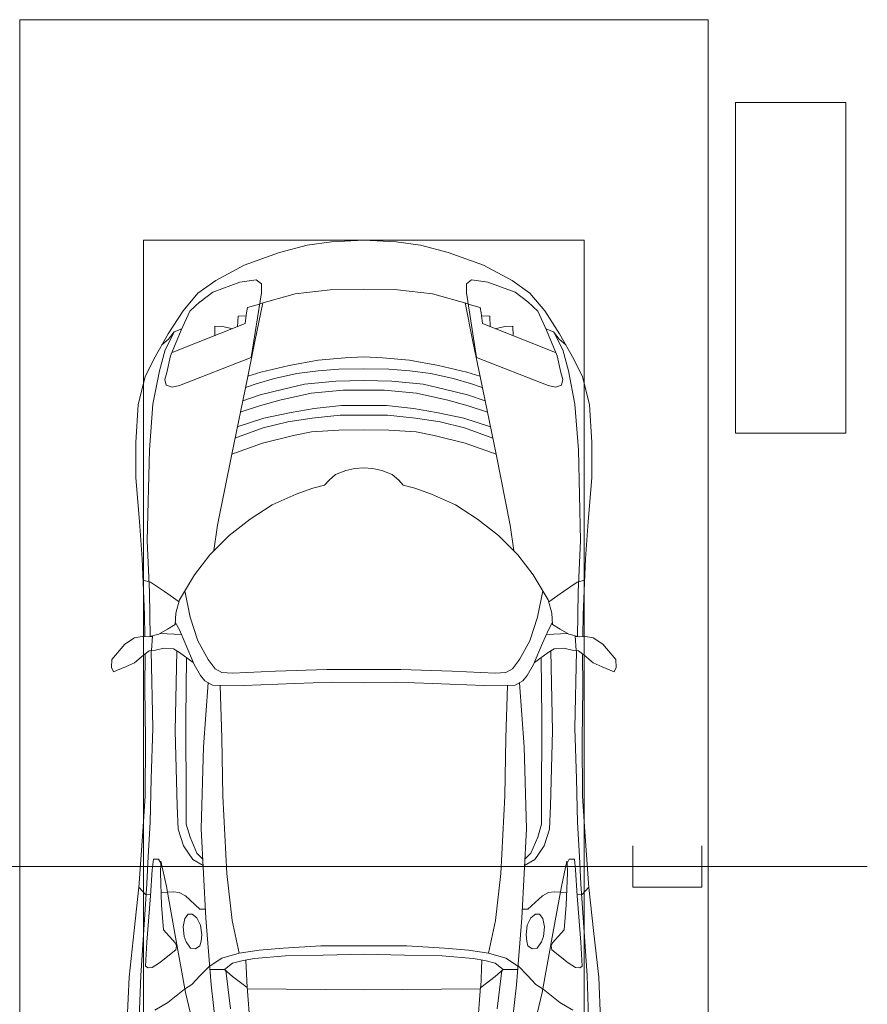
# Model space of a CAD drawing. Header units: millimetres. Extents: x -32229 to 291619, y -13689 to 125138.
# Tile 123 of 256: x 32435 to 35514, y 66077 to 69650. Entities that reach past the tile are written whole.
import ezdxf

# ---------------------------------------------------------------- set-up
doc = ezdxf.new("R2010")
doc.units = ezdxf.units.MM
doc.layers.add('A-DETL-____-OTLN', color=7, linetype='Continuous', lineweight=9, true_color=0x00a600)
for name, color, linetype, lineweight in [('A-DETL-GENF-OTLN', 7, 'Continuous', 18), ('C-PRKG-____-OTLN', 7, 'Continuous', 18), ('S-COLS-____-MCUT', 7, 'Continuous', 40)]:
    doc.layers.add(name, color=color, linetype=linetype, lineweight=lineweight)

# ---------------------------------------------------------------- blocks, each defined once
blk = doc.blocks.new('АР_Машиноместо - 4900x2400_М__5300х2500_-V39--02 ЭМ')
at = {"layer": 'A-DETL-GENF-OTLN', "color": 254, "lineweight": 13, "true_color": 0xd4d4d4}
for p, q in [((602.3, 3530.2), (673.6, 3827.1)), ((1897.7, 3530.2), (1826.4, 3827.1)), ((695.7, 3502.8), (723.2, 3741.5)), ((1804.3, 3502.8), (1776.8, 3741.5)), ((434.2, 3623.7), (439.5, 3468.5)), ((2065.8, 3623.7), (2060.5, 3468.5)), ((749.1, 3450.8), (765.5, 3589.1)), ((1750.9, 3450.8), (1734.5, 3589.1)), ((564, 3316.2), (602.3, 3530.2)), ((1936, 3316.2), (1897.7, 3530.2)), ((439.5, 3468.5), (462, 3136.6)), ((2060.5, 3468.5), (2038, 3136.6)), ((734.6, 3405.8), (688.5, 3435.5)), ((1765.4, 3405.8), (1811.5, 3435.5)), ((797.1, 3388.2), (734.6, 3405.8)), ((1702.9, 3388.2), (1765.4, 3405.8)), ((771.7, 3268.5), (797.1, 3388.2)), ((870, 3377.1), (797.1, 3388.2)), ((957.1, 3368.9), (870, 3377.1)), ((1093.5, 3360.7), (957.1, 3368.9)), ((1250, 3360.7), (1093.5, 3360.7)), ((1250, 3360.7), (1406.5, 3360.7)), ((1406.5, 3360.7), (1542.9, 3368.9)), ((1542.9, 3368.9), (1630, 3377.1)), ((1630, 3377.1), (1702.9, 3388.2)), ((1728.3, 3268.5), (1702.9, 3388.2)), ((532.7, 3145.9), (564, 3316.2)), ((1967.3, 3145.9), (1936, 3316.2)), ((752.8, 3099), (771.7, 3268.5)), ((1747.2, 3099), (1728.3, 3268.5)), ((512.5, 3053.2), (532.7, 3145.9)), ((1987.5, 3053.2), (1967.3, 3145.9)), ((462, 3136.6), (466.3, 3036.3)), ((2038, 3136.6), (2033.7, 3036.3)), ((737.8, 2818.3), (752.8, 3099)), ((1762.2, 2818.3), (1747.2, 3099)), ((595.2, 2997.9), (629, 3048.1)), ((629, 3048.1), (666.7, 3069.7)), ((1871, 3048.1), (1833.3, 3069.7)), ((1904.8, 2997.9), (1871, 3048.1)), ((466.3, 3036.3), (473.9, 2913.7)), ((2033.7, 3036.3), (2026.1, 2913.7)), ((575.7, 2937.4), (595.2, 2997.9)), ((1924.3, 2937.4), (1904.8, 2997.9)), ((571.6, 2853.3), (575.7, 2937.4)), ((1928.4, 2853.3), (1924.3, 2937.4)), ((473.9, 2913.7), (477.8, 2754.7)), ((2026.1, 2913.7), (2022.2, 2754.7)), ((564.4, 2580.5), (571.6, 2853.3)), ((1935.6, 2580.5), (1928.4, 2853.3)), ((733.8, 2606.7), (737.8, 2818.3)), ((1766.2, 2606.7), (1762.2, 2818.3)), ((477.8, 2754.7), (483.3, 2571.4)), ((2022.2, 2754.7), (2016.7, 2571.4)), ((570.6, 2291.4), (564.4, 2580.5)), ((728.4, 2415.7), (733.8, 2606.7)), ((1771.6, 2415.7), (1766.2, 2606.7)), ((1929.4, 2291.4), (1935.6, 2580.5)), ((483.3, 2571.4), (478, 2290)), ((2016.7, 2571.4), (2022, 2290)), ((471.8, 2077.7), (474.5, 2239.3)), ((2028.2, 2077.7), (2025.5, 2239.3)), ((462.8, 1889.5), (471.8, 2077.7)), ((2037.2, 1889.5), (2028.2, 2077.7)), ((470.9, 1561.4), (462.8, 1889.5)), ((2029.1, 1561.4), (2037.2, 1889.5)), ((483.4, 1395.6), (470.9, 1561.4)), ((2016.6, 1395.6), (2029.1, 1561.4)), ((507.4, 1274.3), (483.4, 1395.6)), ((1992.6, 1274.3), (2016.6, 1395.6)), ((527.9, 1198.6), (507.4, 1274.3)), ((1972.1, 1198.6), (1992.6, 1274.3)), ((561.7, 1132.1), (527.9, 1198.6)), ((818.8, 1102.9), (554, 1208.1)), ((1681.2, 1102.9), (1946, 1208.1)), ((1938.3, 1132.1), (1972.1, 1198.6)), ((709.1, 1112.7), (708.2, 1146.9)), ((1790.9, 1112.7), (1791.8, 1146.9)), ((737.7, 1113.6), (709.1, 1112.7)), ((772.6, 1121.3), (737.7, 1113.6)), ((792.9, 1076.2), (791.2, 1114.5)), ((1707.1, 1076.2), (1708.8, 1114.5)), ((1727.4, 1121.3), (1762.3, 1113.6)), ((1762.3, 1113.6), (1790.9, 1112.7)), ((823.3, 1074.4), (792.9, 1076.2)), ((824.1, 1063.7), (818.8, 1102.9)), ((1675.9, 1063.7), (1681.2, 1102.9)), ((1676.7, 1074.4), (1707.1, 1076.2)), ((827.7, 1045), (824.1, 1063.7)), ((871.3, 1031.9), (827.7, 1045)), ((1628.7, 1031.9), (1672.3, 1045)), ((1672.3, 1045), (1675.9, 1063.7))]:
    blk.add_line(p, q, dxfattribs=at)
at = {"layer": 'A-DETL-GENF-OTLN', "color": 253, "lineweight": 13, "true_color": 0xaaaaaa}
for p, q in [((840.1, 3687.8), (826.6, 3509.6)), ((1659.9, 3687.8), (1673.4, 3509.6)), ((390.2, 3630), (397.1, 3474.2)), ((2109.8, 3630), (2102.9, 3474.2)), ((537.9, 3567), (491.4, 3594.2)), ((1962.1, 3567), (2008.6, 3594.2)), ((598.3, 3518.6), (537.9, 3567)), ((1901.7, 3518.6), (1962.1, 3567)), ((624.9, 3501.2), (598.3, 3518.6)), ((676.4, 3260.1), (695.7, 3502.8)), ((773.2, 3472.4), (825.6, 3512.1)), ((825.6, 3512.1), (821, 3413)), ((1250, 3520.1), (827.2, 3517.2)), ((1250, 3520.1), (1672.8, 3517.2)), ((1674.4, 3512.1), (1679, 3413)), ((1726.8, 3472.4), (1674.4, 3512.1)), ((1823.6, 3260.1), (1804.3, 3502.8)), ((1875.1, 3501.2), (1901.7, 3518.6)), ((397.1, 3474.2), (415.7, 3305.9)), ((654.7, 3470.4), (624.9, 3501.2)), ((690.2, 3433.7), (654.7, 3470.4)), ((744.3, 3447), (773.2, 3472.4)), ((1755.7, 3447), (1726.8, 3472.4)), ((1809.8, 3433.7), (1845.3, 3470.4)), ((1845.3, 3470.4), (1875.1, 3501.2)), ((2102.9, 3474.2), (2084.3, 3305.9)), ((456.6, 3434.5), (466.2, 3441.1)), ((462.2, 3347.3), (456.6, 3434.5)), ((466.2, 3441.1), (481.5, 3439.1)), ((481.5, 3439.1), (508, 3422.8)), ((744.1, 3447.2), (691.3, 3447.2)), ((773, 3424.2), (744.1, 3447.2)), ((1727, 3424.2), (1755.7, 3447)), ((1755.7, 3447.2), (1808.7, 3447.2)), ((2018.5, 3439.1), (1992, 3422.8)), ((2033.8, 3441.1), (2018.5, 3439.1)), ((2043.4, 3434.5), (2033.8, 3441.1)), ((2037.8, 3347.3), (2043.4, 3434.5)), ((508, 3422.8), (566.8, 3375.1)), ((811.1, 3414.8), (773, 3424.2)), ((853.3, 3407.2), (811.1, 3414.8)), ((965.3, 3397.8), (853.3, 3407.2)), ((1102.5, 3394.3), (965.3, 3397.8)), ((1397.5, 3394.3), (1534.7, 3397.8)), ((1534.7, 3397.8), (1646.7, 3407.2)), ((1646.7, 3407.2), (1688.9, 3414.8)), ((1688.9, 3414.8), (1727, 3424.2)), ((1992, 3422.8), (1933.2, 3375.1)), ((569.7, 3360.7), (564.6, 3349.7)), ((566.8, 3375.1), (569.7, 3360.7)), ((605.2, 3346.8), (620, 3369.3)), ((620, 3369.3), (638.7, 3372.5)), ((638.7, 3372.5), (654.1, 3360.7)), ((654.1, 3360.7), (658.7, 3344.5)), ((1250, 3391.3), (1102.5, 3394.3)), ((1250, 3391.3), (1397.5, 3394.3)), ((1845.9, 3360.7), (1841.3, 3344.5)), ((1861.3, 3372.5), (1845.9, 3360.7)), ((1880, 3369.3), (1861.3, 3372.5)), ((1894.8, 3346.8), (1880, 3369.3)), ((1933.2, 3375.1), (1930.3, 3360.7)), ((1930.3, 3360.7), (1935.4, 3349.7)), ((474.8, 3179.9), (462.2, 3347.3)), ((564.6, 3349.7), (522.2, 3303.2)), ((593.6, 3292.5), (597.1, 3327.4)), ((597.1, 3327.4), (605.2, 3346.8)), ((658.7, 3344.5), (661.1, 3321.2)), ((1841.3, 3344.5), (1838.9, 3321.2)), ((1902.9, 3327.4), (1894.8, 3346.8)), ((1906.4, 3292.5), (1902.9, 3327.4)), ((1935.4, 3349.7), (1977.8, 3303.2)), ((2025.2, 3179.9), (2037.8, 3347.3)), ((415.7, 3305.9), (432.8, 3149.3)), ((522.2, 3303.2), (515.3, 3213.7)), ((599.8, 3262.3), (593.6, 3292.5)), ((661.1, 3321.2), (657.2, 3286.3)), ((1838.9, 3321.2), (1842.8, 3286.3)), ((1900.2, 3262.3), (1906.4, 3292.5)), ((1977.8, 3303.2), (1984.7, 3213.7)), ((2084.3, 3305.9), (2067.1, 3148.3)), ((612.1, 3245.7), (599.8, 3262.3)), ((643.2, 3259.9), (626.8, 3246.1)), ((657.2, 3286.3), (643.2, 3259.9)), ((659.3, 2936), (676.4, 3260.1)), ((1840.7, 2936), (1823.6, 3260.1)), ((1842.8, 3286.3), (1856.8, 3259.9)), ((1856.8, 3259.9), (1873.2, 3246.1)), ((1887.9, 3245.7), (1900.2, 3262.3)), ((654.5, 3228.1), (601.7, 3179.4)), ((626.8, 3246.1), (612.1, 3245.7)), ((674.6, 3227.6), (654.5, 3228.1)), ((1825.4, 3227.6), (1845.5, 3228.1)), ((1845.5, 3228.1), (1898.3, 3179.4)), ((1873.2, 3246.1), (1887.9, 3245.7)), ((515.3, 3213.7), (510.9, 3094.6)), ((1984.7, 3213.7), (1989.1, 3094.6)), ((432.8, 3149.3), (446, 2964.8)), ((456.9, 3174.2), (432.9, 3148.3)), ((475.2, 3173.5), (456.9, 3174.2)), ((480.8, 3085), (474.8, 3179.9)), ((558.4, 3165.4), (513.6, 3168)), ((579.5, 3167.7), (558.4, 3165.4)), ((601.7, 3179.4), (579.5, 3167.7)), ((1898.3, 3179.4), (1920.5, 3167.7)), ((1920.5, 3167.7), (1941.6, 3165.4)), ((1941.6, 3165.4), (1986.4, 3168)), ((2019.2, 3085), (2025.2, 3179.9)), ((2024.8, 3173.5), (2043.1, 3174.2)), ((2043.1, 3174.2), (2067.1, 3148.3)), ((2067.2, 3149.3), (2054, 2964.8)), ((485.6, 3046.1), (480.8, 3085)), ((510.9, 3094.6), (512.2, 3061.4)), ((1989.1, 3094.6), (1987.8, 3061.4)), ((2014.4, 3046.1), (2019.2, 3085)), ((504.5, 3046.6), (485.6, 3046.1)), ((512.2, 3061.4), (504.5, 3046.6)), ((665.1, 3046.1), (643.6, 3024.6)), ((1834.9, 3046.1), (1856.4, 3024.6)), ((1987.8, 3061.4), (1995.5, 3046.6)), ((1995.5, 3046.6), (2014.4, 3046.1)), ((643.6, 3024.6), (618.7, 2966.7)), ((1856.4, 3024.6), (1881.3, 2966.7)), ((618.7, 2966.7), (604.4, 2919.4)), ((1881.3, 2966.7), (1895.6, 2919.4)), ((446, 2964.8), (456.1, 2818.3)), ((667.8, 2638.3), (659.3, 2936)), ((1832.2, 2638.3), (1840.7, 2936)), ((2054, 2964.8), (2043.9, 2818.3)), ((604.4, 2919.4), (604.4, 2850.8)), ((1895.6, 2919.4), (1895.6, 2850.8)), ((604.4, 2850.8), (603.5, 2534.3)), ((1895.6, 2850.8), (1896.5, 2534.3)), ((456.1, 2818.3), (456.8, 2613.6)), ((2043.9, 2818.3), (2043.2, 2613.6)), ((456.8, 2613.6), (454.5, 2423.6)), ((684.8, 2406.5), (667.8, 2638.3)), ((1815.2, 2406.5), (1832.2, 2638.3)), ((2043.2, 2613.6), (2045.5, 2423.6)), ((603.5, 2534.3), (606.1, 2314.9)), ((1896.5, 2534.3), (1893.9, 2314.9)), ((454.5, 2423.6), (456, 2301.1)), ((672.8, 2399.7), (656.7, 2380.3)), ((700.6, 2415.4), (672.8, 2399.7)), ((813.8, 2416.7), (700.6, 2415.4)), ((999.2, 2409.3), (813.8, 2416.7)), ((1132.7, 2404.6), (999.2, 2409.3)), ((1250, 2406.6), (1132.7, 2404.6)), ((1250, 2406.6), (1367.3, 2404.6)), ((1367.3, 2404.6), (1500.8, 2409.3)), ((1500.8, 2409.3), (1686.2, 2416.7)), ((1686.2, 2416.7), (1799.4, 2415.4)), ((1799.4, 2415.4), (1827.2, 2399.7)), ((1827.2, 2399.7), (1843.3, 2380.3)), ((2045.5, 2423.6), (2044, 2301.1)), ((341.2, 2366.2), (333.1, 2350.6)), ((384.4, 2347.9), (341.2, 2366.2)), ((656.7, 2380.3), (633.8, 2340.5)), ((734.3, 2368.8), (710, 2355.4)), ((772.7, 2371.5), (734.3, 2368.8)), ((929.1, 2364.1), (772.7, 2371.5)), ((1115.2, 2358.7), (929.1, 2364.1)), ((1250, 2357.8), (1115.2, 2358.7)), ((1250, 2357.8), (1384.8, 2358.7)), ((1384.8, 2358.7), (1570.9, 2364.1)), ((1570.9, 2364.1), (1727.3, 2371.5)), ((1727.3, 2371.5), (1765.7, 2368.8)), ((1765.7, 2368.8), (1790, 2355.4)), ((1843.3, 2380.3), (1866.2, 2340.5)), ((2115.6, 2347.9), (2158.8, 2366.2)), ((2158.8, 2366.2), (2166.9, 2350.6)), ((333.1, 2350.6), (335.2, 2322.3)), ((417.4, 2333.8), (384.4, 2347.9)), ((449.8, 2306.1), (417.4, 2333.8)), ((630.6, 2332.9), (580.6, 2296)), ((633.8, 2340.5), (600.8, 2263)), ((710, 2355.4), (685.1, 2322.3)), ((1790, 2355.4), (1814.9, 2322.3)), ((1866.2, 2340.5), (1899.2, 2263)), ((1869.4, 2332.9), (1919.4, 2296)), ((2050.2, 2306.1), (2082.6, 2333.8)), ((2082.6, 2333.8), (2115.6, 2347.9)), ((2166.9, 2350.6), (2164.8, 2322.3)), ((335.2, 2322.3), (381.7, 2266.4)), ((470, 2290), (449.8, 2306.1)), ((493.6, 2288.6), (470, 2290)), ((482, 2235.6), (479.1, 2288.7)), ((523.3, 2281.2), (493.6, 2288.6)), ((580.6, 2296), (559, 2282.6)), ((685.1, 2322.3), (647.3, 2254.2)), ((1814.9, 2322.3), (1852.7, 2254.2)), ((1919.4, 2296), (1941, 2282.6)), ((1976.7, 2281.2), (2006.4, 2288.6)), ((2006.4, 2288.6), (2030, 2290)), ((2018, 2235.6), (2020.9, 2288.7)), ((2030, 2290), (2050.2, 2306.1)), ((2164.8, 2322.3), (2118.3, 2266.4)), ((381.7, 2266.4), (417.4, 2243.4)), ((559, 2282.6), (523.3, 2281.2)), ((600.8, 2263), (579.9, 2213.8)), ((647.3, 2254.2), (619.7, 2168.6)), ((1852.7, 2254.2), (1880.3, 2168.6)), ((1899.2, 2263), (1920.1, 2213.8)), ((1941, 2282.6), (1976.7, 2281.2)), ((2118.3, 2266.4), (2082.6, 2243.4)), ((417.4, 2243.4), (445.1, 2238.7)), ((445.1, 2238.7), (481.8, 2239.5)), ((453, 2159.1), (455, 2238.9)), ((505.1, 2230), (467.5, 2239.2)), ((536.7, 2211.8), (505.1, 2230)), ((586.6, 2231.3), (510.1, 2227.1)), ((1913.4, 2231.3), (1989.9, 2227.1)), ((1963.3, 2211.8), (1994.9, 2230)), ((1994.9, 2230), (2032.5, 2239.2)), ((2054.9, 2238.7), (2018.2, 2239.5)), ((2047, 2159.1), (2045, 2238.9)), ((2082.6, 2243.4), (2054.9, 2238.7)), ((564.3, 2195.4), (536.7, 2211.8)), ((567.1, 2153.8), (564.3, 2195.4)), ((579.9, 2213.8), (564.9, 2186.5)), ((1920.1, 2213.8), (1935.1, 2186.5)), ((1932.9, 2153.8), (1935.7, 2195.4)), ((1935.7, 2195.4), (1963.3, 2211.8)), ((444.9, 1956.8), (453, 2159.1)), ((580.7, 2105.7), (567.1, 2153.8)), ((619.7, 2168.6), (600.3, 2072.7)), ((1880.3, 2168.6), (1899.7, 2072.7)), ((1919.3, 2105.7), (1932.9, 2153.8)), ((2055.1, 1956.8), (2047, 2159.1)), ((578.8, 2112.6), (525.5, 2074.6)), ((1921.2, 2112.6), (1974.5, 2074.6)), ((525.5, 2074.6), (475.1, 2041)), ((634.6, 2015), (580.7, 2105.7)), ((1865.4, 2015), (1919.3, 2105.7)), ((1974.5, 2074.6), (2024.9, 2041)), ((475.1, 2041), (447.5, 2034.4)), ((2024.9, 2041), (2052.5, 2034.4)), ((690.7, 1941.6), (634.6, 2015)), ((1809.3, 1941.6), (1865.4, 2015)), ((434.8, 1820.7), (444.9, 1956.8)), ((761.1, 1871.7), (690.7, 1941.6)), ((1738.9, 1871.7), (1809.3, 1941.6)), ((2065.2, 1820.7), (2055.1, 1956.8)), ((718.3, 1834.2), (705.7, 1926.7)), ((1781.7, 1834.2), (1794.3, 1926.7)), ((837.5, 1812.1), (761.1, 1871.7)), ((1662.5, 1812.1), (1738.9, 1871.7)), ((770, 1576.5), (718.3, 1834.2)), ((1730, 1576.5), (1781.7, 1834.2)), ((422, 1662.9), (434.8, 1820.7)), ((917, 1761.1), (837.5, 1812.1)), ((1583, 1761.1), (1662.5, 1812.1)), ((2078, 1662.9), (2065.2, 1820.7)), ((1004.2, 1721.4), (917, 1761.1)), ((1495.8, 1721.4), (1583, 1761.1)), ((1064.9, 1700.5), (1004.2, 1721.4)), ((1435.1, 1700.5), (1495.8, 1721.4)), ((1107.2, 1689.8), (1064.9, 1700.5)), ((1123.5, 1670.9), (1107.2, 1689.8)), ((1376.5, 1670.9), (1392.8, 1689.8)), ((1392.8, 1689.8), (1435.1, 1700.5)), ((422, 1534.1), (422, 1662.9)), ((1147.5, 1650.5), (1123.5, 1670.9)), ((1184.7, 1635.7), (1147.5, 1650.5)), ((1315.3, 1635.7), (1352.5, 1650.5)), ((1352.5, 1650.5), (1376.5, 1670.9)), ((2078, 1534.1), (2078, 1662.9)), ((1217.8, 1629.1), (1184.7, 1635.7)), ((1217.8, 1629.1), (1250, 1626.8)), ((1282.2, 1629.1), (1250, 1626.8)), ((1282.2, 1629.1), (1315.3, 1635.7)), ((826.8, 1300.9), (770, 1576.5)), ((881.7, 1536.4), (770, 1576.5)), ((1618.3, 1536.4), (1730, 1576.5)), ((1673.2, 1300.9), (1730, 1576.5)), ((430.8, 1396.6), (422, 1534.1)), ((884.3, 1480.8), (782, 1518.1)), ((994.9, 1509.3), (881.7, 1536.4)), ((1060, 1496.1), (994.9, 1509.3)), ((1440, 1496.1), (1505.1, 1509.3)), ((1505.1, 1509.3), (1618.3, 1536.4)), ((1615.7, 1480.8), (1718, 1518.1)), ((2069.2, 1396.6), (2078, 1534.1)), ((887, 1446.5), (790.4, 1477.3)), ((973.4, 1459.7), (884.3, 1480.8)), ((1159.3, 1489.1), (1060, 1496.1)), ((1250, 1488.3), (1159.3, 1489.1)), ((1250, 1488.3), (1340.7, 1489.1)), ((1340.7, 1489.1), (1440, 1496.1)), ((1526.6, 1459.7), (1615.7, 1480.8)), ((1613, 1446.5), (1709.6, 1477.3)), ((986.2, 1425.6), (887, 1446.5)), ((1061.9, 1445.7), (973.4, 1459.7)), ((1163.9, 1435.1), (1061.9, 1445.7)), ((1250, 1435.1), (1163.9, 1435.1)), ((1250, 1435.1), (1336.1, 1435.1)), ((1336.1, 1435.1), (1438.1, 1445.7)), ((1438.1, 1445.7), (1526.6, 1459.7)), ((1513.8, 1425.6), (1613, 1446.5)), ((455.7, 1296.1), (430.8, 1396.6)), ((871.4, 1401.1), (800.5, 1424.6)), ((945.3, 1380.6), (871.4, 1401.1)), ((1070, 1410.4), (986.2, 1425.6)), ((1168.3, 1399.8), (1070, 1410.4)), ((1250, 1400.1), (1168.3, 1399.8)), ((1250, 1400.1), (1331.7, 1399.8)), ((1331.7, 1399.8), (1430, 1410.4)), ((1430, 1410.4), (1513.8, 1425.6)), ((1554.7, 1380.6), (1628.6, 1401.1)), ((1628.6, 1401.1), (1699.5, 1424.6)), ((2044.3, 1296.1), (2069.2, 1396.6)), ((873.8, 1361.2), (809.9, 1383.1)), ((958.3, 1341.1), (873.8, 1361.2)), ((1059, 1354.8), (945.3, 1380.6)), ((1441, 1354.8), (1554.7, 1380.6)), ((1541.7, 1341.1), (1626.2, 1361.2)), ((1626.2, 1361.2), (1690.1, 1383.1)), ((527.2, 1305.2), (531.8, 1326)), ((531.8, 1326), (554.4, 1333.3)), ((554.4, 1333.3), (580.7, 1327.1)), ((580.7, 1327.1), (841.1, 1225.9)), ((859.1, 1321.2), (819.9, 1334.4)), ((1035, 1323.2), (958.3, 1341.1)), ((1148.3, 1312.4), (1035, 1323.2)), ((1174.5, 1344.2), (1059, 1354.8)), ((1250, 1344.9), (1174.5, 1344.2)), ((1250, 1344.9), (1325.5, 1344.2)), ((1325.5, 1344.2), (1441, 1354.8)), ((1351.7, 1312.4), (1465, 1323.2)), ((1465, 1323.2), (1541.7, 1341.1)), ((1640.9, 1321.2), (1680.1, 1334.4)), ((1919.3, 1327.1), (1658.9, 1225.9)), ((1945.6, 1333.3), (1919.3, 1327.1)), ((1968.2, 1326), (1945.6, 1333.3)), ((1972.8, 1305.2), (1968.2, 1326)), ((487.4, 1232.1), (455.7, 1296.1)), ((535, 1280.6), (527.2, 1305.2)), ((853.8, 1167.4), (826.8, 1300.9)), ((876.3, 1278.7), (828.3, 1293.7)), ((925.2, 1301.6), (859.1, 1321.2)), ((1007.1, 1283.7), (925.2, 1301.6)), ((1250, 1309.3), (1148.3, 1312.4)), ((1250, 1309.3), (1351.7, 1312.4)), ((1492.9, 1283.7), (1574.8, 1301.6)), ((1574.8, 1301.6), (1640.9, 1321.2)), ((1623.7, 1278.7), (1671.7, 1293.7)), ((1646.2, 1167.4), (1673.2, 1300.9)), ((1965, 1280.6), (1972.8, 1305.2)), ((2012.6, 1232.1), (2044.3, 1296.1)), ((548.2, 1220.1), (535, 1280.6)), ((978.6, 1254.6), (876.3, 1278.7)), ((1084.1, 1236), (978.6, 1254.6)), ((1083.6, 1274.6), (1007.1, 1283.7)), ((1159.1, 1267.9), (1083.6, 1274.6)), ((1250, 1266.6), (1159.1, 1267.9)), ((1250, 1266.6), (1340.9, 1267.9)), ((1340.9, 1267.9), (1416.4, 1274.6)), ((1415.9, 1236), (1521.4, 1254.6)), ((1416.4, 1274.6), (1492.9, 1283.7)), ((1521.4, 1254.6), (1623.7, 1278.7)), ((1951.8, 1220.1), (1965, 1280.6)), ((539.3, 1140.4), (487.4, 1232.1)), ((586.9, 1126.3), (548.2, 1220.1)), ((841.1, 1225.9), (877.7, 991.4)), ((1182.5, 1227.5), (1084.1, 1236)), ((1250, 1223.7), (1182.5, 1227.5)), ((1250, 1223.7), (1317.5, 1227.5)), ((1317.5, 1227.5), (1415.9, 1236)), ((1658.9, 1225.9), (1622.3, 991.4)), ((1913.1, 1126.3), (1951.8, 1220.1)), ((1960.7, 1140.4), (2012.6, 1232.1)), ((540.4, 1159.6), (516.2, 1180.5)), ((1959.6, 1159.6), (1983.8, 1180.5)), ((561.3, 1132.6), (540.4, 1159.6)), ((882.6, 1027.5), (853.8, 1167.4)), ((1617.4, 1027.5), (1646.2, 1167.4)), ((1938.7, 1132.6), (1959.6, 1159.6)), ((593.2, 1056.8), (539.3, 1140.4)), ((589, 1121.6), (561.3, 1132.6)), ((617.9, 1057.3), (586.9, 1126.3)), ((1882.1, 1057.3), (1913.1, 1126.3)), ((1906.8, 1056.8), (1960.7, 1140.4)), ((1911, 1121.6), (1938.7, 1132.6)), ((647.2, 992.8), (593.2, 1056.8)), ((654.7, 1024.4), (617.9, 1057.3)), ((1845.3, 1024.4), (1882.1, 1057.3)), ((1852.8, 992.8), (1906.8, 1056.8)), ((700.9, 989.1), (655, 1024.3)), ((1000.2, 994.5), (871.4, 1031.3)), ((1499.8, 994.5), (1628.6, 1031.3)), ((1799.1, 989.1), (1845, 1024.3)), ((711.9, 946.2), (647.2, 992.8)), ((800.1, 952.6), (700.9, 989.1)), ((877.7, 991.4), (877.7, 958.9)), ((1127.4, 979.8), (1000.2, 994.5)), ((1250, 977.6), (1127.4, 979.8)), ((1250, 977.6), (1372.6, 979.8)), ((1372.6, 979.8), (1499.8, 994.5)), ((1622.3, 991.4), (1622.3, 958.9)), ((1699.9, 952.6), (1799.1, 989.1)), ((1788.1, 946.2), (1852.8, 992.8)), ((815.8, 891), (711.9, 946.2)), ((859, 944.1), (800.1, 952.6)), ((877.7, 958.9), (859, 944.1)), ((1622.3, 958.9), (1641, 944.1)), ((1641, 944.1), (1699.9, 952.6)), ((1684.2, 891), (1788.1, 946.2)), ((943.3, 845.1), (815.8, 891)), ((1556.7, 845.1), (1684.2, 891)), ((1044.2, 818.6), (943.3, 845.1)), ((1455.8, 818.6), (1556.7, 845.1)), ((1132.7, 806), (1044.2, 818.6)), ((1250, 800), (1132.7, 806)), ((1250, 800), (1367.3, 806)), ((1367.3, 806), (1455.8, 818.6))]:
    blk.add_line(p, q, dxfattribs=at)
at = {"layer": 'C-PRKG-____-OTLN', "color": 253, "lineweight": 13, "true_color": 0xaaaaaa}
for p, q in [((0, 0), (0, 5300)), ((2500, 0), (2500, 5300)), ((450, 800), (450, 4500)), ((2050, 800), (2050, 4500)), ((450, 800), (2050, 800)), ((2500, 0), (0, 0))]:
    blk.add_line(p, q, dxfattribs=at)
blk = doc.blocks.new('Наметкина 10_РД_АР_П_отсоединено_rvt-1--02 ЭМ')
at = {"layer": 'S-COLS-____-MCUT', "color": 253, "lineweight": 15, "true_color": 0xaaaaaa}
for p, q in [((35435.3, 69350), (35035.3, 69350)), ((35035.3, 69350), (35035.3, 68150)), ((35435.3, 68150), (35435.3, 69350)), ((35035.3, 68150), (35435.3, 68150))]:
    blk.add_line(p, q, dxfattribs=at)
at = {"layer": 'C-PRKG-____-OTLN', "color": 253, "lineweight": 13, "true_color": 0xaaaaaa, "rotation": 180}
blk.add_blockref('АР_Машиноместо - 4900x2400_М__5300х2500_-V39--02 ЭМ', (34935.3, 69650), dxfattribs=at)

msp = doc.modelspace()

# ---------------------------------------------------------------- linework, layer by layer
at = {"layer": 'A-DETL-____-OTLN', "color": 36, "true_color": 0x804000}
for p, q in [((34662.7, 66651.8), (34662.7, 66501.8)), ((34912.7, 66501.8), (34912.7, 66651.8)), ((13838.1, 66576.8), (35513.8, 66576.8)), ((34662.7, 66501.8), (34912.7, 66501.8))]:
    msp.add_line(p, q, dxfattribs=at)

# ---------------------------------------------------------------- block references
at = {"lineweight": 5}
msp.add_blockref('Наметкина 10_РД_АР_П_отсоединено_rvt-1--02 ЭМ', (0, 0), dxfattribs=at)

doc.saveas('drawing.dxf')
